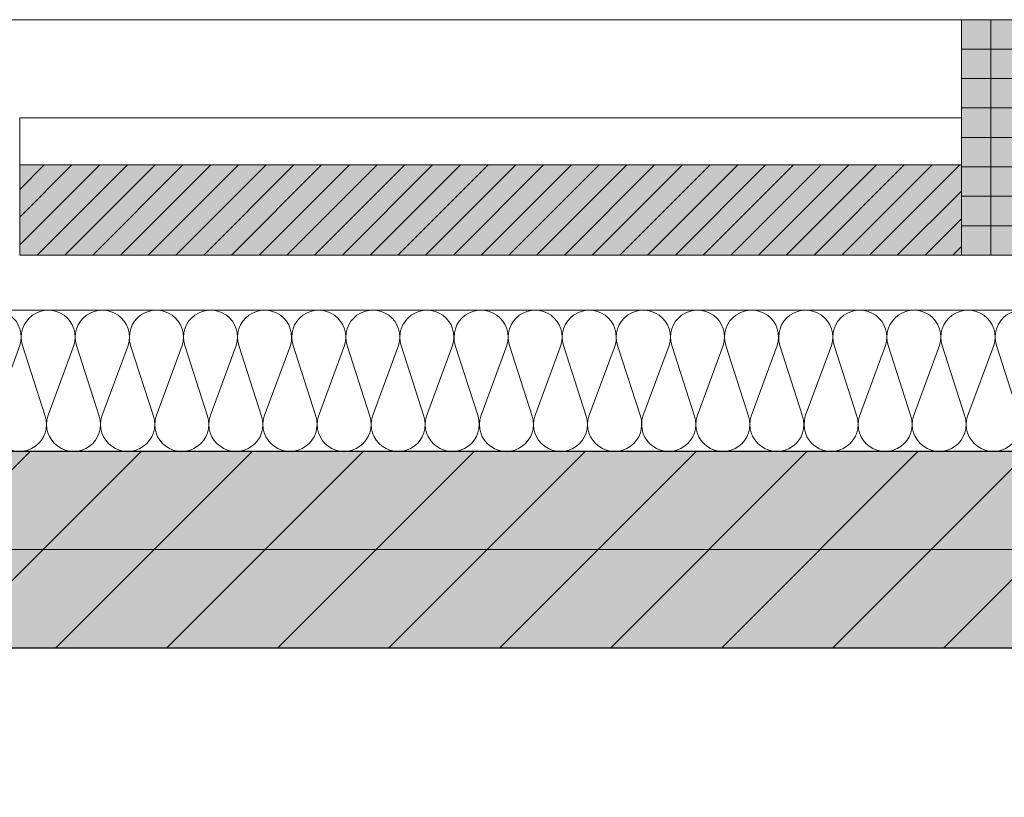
# Model space of a CAD drawing. Header units: metres. Extents: x -167 to 152, y -127 to 99.
# Tile 73 of 225: x -37.725 to -36.47, y -0.316 to 0.675. Entities that reach past the tile are written whole.
import ezdxf

# ---------------------------------------------------------------- set-up
doc = ezdxf.new("R2010")
doc.units = ezdxf.units.M
doc.header["$PDMODE"] = 1
doc.header["$PDSIZE"] = -2
doc.linetypes.add('Achsen 01', pattern=[5.291531, 3.175, -1.058062, 0.352704, -0.705764])
doc.layers.get('0').update_dxf_attribs({"lineweight": 25})
for name, color, linetype, lineweight in [('013_Beton und Stahlbetonarbeiten-330 Außenwände', 7, 'Continuous', 25), ('014_Fassadenarbeiten-330 Betonfertigteile vertikal', 7, 'Continuous', 9), ('014_Fassadenarbeiten-330 Filtermauerwerk 11.5cm', 7, 'Continuous', 9), ('_GRU (2D)', 7, 'Continuous', 9), ('_OG 1 (2D)', 7, 'Continuous', 9), ('Bemaßung-Bemaßung', 7, 'Continuous', 9)]:
    doc.layers.add(name, color=color, linetype=linetype, lineweight=lineweight)
for name, color, linetype, lineweight, true_color in [('014_Fassadenarbeiten-000 Aufsicht Betonfertigteile', 7, 'Continuous', 9, 0xc0c0c0), ('014_Fassadenarbeiten-000 Aufsicht Mauerwerk', 7, 'Continuous', 9, 0xa6a6a6), ('014_Fassadenarbeiten-330 mineralische Dämmung', 7, 'Continuous', 9, 0x666666), ('AV1-Achsen', 1, 'Achsen 01', 18, 0xff0000)]:
    doc.layers.add(name, color=color, linetype=linetype, lineweight=lineweight, true_color=true_color)
doc.layers.get('0').freeze()
doc.styles.add('Arial', font='arial.ttf')
doc.dimstyles.new('COE 50', dxfattribs={"dimtxt": 126.090495, "dimasz": 0.001414, "dimexe": 0.001, "dimexo": 0.01, "dimgap": 0.001, "dimtad": 1, "dimdec": 3, "dimtxsty": 'Arial', "dimblk": 'VW_SLASH-4', "dimblk1": 'VW_SLASH-4', "dimblk2": 'VW_SLASH-4', "dimcen": 0, "dimadec": 3, "dimazin": 0, "dimtfac": 0.8, "dimtdec": 3, "dimtix": 1, "dimtmove": 0, "dimatfit": 0, "dimldrblk": 'VW_SLASH-3', "dimfxl": 0.002, "dimfxlon": 1, "dimfrac": 2, "dimtolj": 1, "dimarcsym": 0})

# ---------------------------------------------------------------- blocks, each defined once
blk = doc.blocks.new('Group-276')
at = {"layer": '014_Fassadenarbeiten-330 mineralische Dämmung', "transparency": 33554687, "flags": 128}
blk.add_lwpolyline([(0.26, 36.4149, 1.372583), (0.26, 36.4804), (0.17, 36.4515, -1.372995), (0.17, 36.5171), (0.26, 36.4838, 1.372583), (0.26, 36.5494), (0.17, 36.5205, -1.372995), (0.17, 36.586), (0.26, 36.5528, 1.372583), (0.26, 36.6183), (0.17, 36.5894, -1.372995), (0.17, 36.655), (0.26, 36.6217, 1.372583), (0.26, 36.6873), (0.17, 36.6583, -1.372995), (0.17, 36.7239), (0.26, 36.6906, 1.372583), (0.26, 36.7562), (0.17, 36.7273, -1.372995), (0.17, 36.7929), (0.26, 36.7596, 1.372583), (0.26, 36.8252), (0.17, 36.7962, -1.372995), (0.17, 36.8618), (0.26, 36.8285, 1.372583), (0.26, 36.8941), (0.17, 36.8652, -1.372995), (0.17, 36.9308), (0.26, 36.8975, 1.372583), (0.26, 36.9631), (0.17, 36.9341, -1.372995), (0.17, 36.9997), (0.26, 36.9664, 1.372583), (0.26, 37.032), (0.17, 37.0031, -1.372995), (0.17, 37.0686), (0.26, 37.0354, 1.372583), (0.26, 37.1009), (0.17, 37.072, -1.372995), (0.17, 37.1376), (0.26, 37.1043, 1.372583), (0.26, 37.1699), (0.17, 37.141, -1.372995), (0.17, 37.2065), (0.26, 37.1733, 1.372583), (0.26, 37.2388), (0.17, 37.2099, -1.372995), (0.17, 37.2755), (0.26, 37.2422, 1.372583), (0.26, 37.3078), (0.17, 37.2789, -1.372995), (0.17, 37.3444), (0.26, 37.3112, 1.372583), (0.26, 37.3767), (0.17, 37.3478, -1.372995), (0.17, 37.4134), (0.26, 37.3801, 1.372583), (0.26, 37.4457), (0.17, 37.4167, -1.372995), (0.17, 37.4823), (0.26, 37.449, 1.372583), (0.26, 37.5146), (0.17, 37.4857, -1.372995), (0.17, 37.5513), (0.26, 37.518, 1.372583), (0.26, 37.5836), (0.17, 37.5546, -1.372995), (0.17, 37.6202), (0.26, 37.5869, 1.372583), (0.26, 37.6525), (0.17, 37.6236, -1.372995), (0.17, 37.6891), (0.26, 37.6559, 1.372583), (0.26, 37.7214), (0.17, 37.6925, -1.372995), (0.17, 37.7581), (0.26, 37.7248, 1.372583), (0.26, 37.7904)], format="xyb", dxfattribs=at)
blk = doc.blocks.new('Group-277')
at = {"layer": '014_Fassadenarbeiten-330 mineralische Dämmung', "transparency": 33554687}
blk.add_blockref('Group-276', (0, 0), dxfattribs=at)
blk = doc.blocks.new('Parametric Object-39')
at = {"layer": '014_Fassadenarbeiten-330 mineralische Dämmung', "color": 7, "transparency": 33554687}
blk.add_blockref('Group-277', (0, 0), dxfattribs=at)
at = {"layer": '014_Fassadenarbeiten-330 mineralische Dämmung', "color": 0, "flags": 1}
for tag in ['IFC_UUID', 'instanceID', 'prm0_name', 'prm0_type', 'prm0_value', 'prm1_name', 'prm1_type', 'prm1_value', 'prm2_name', 'prm2_type', 'prm2_value', 'prm3_name', 'prm3_type', 'prm3_value', 'prm4_name', 'prm4_type', 'prm4_value', 'prm5_name', 'prm5_type', 'prm5_value', 'prm6_name', 'prm6_type', 'prm6_value']:
    blk.add_attdef(tag, (-39.455, 0.1154), '', height=0.00018, dxfattribs=at)
blk = doc.blocks.new('VW_SLASH-4')
at = {"color": 0, "linetype": 'ByBlock', "lineweight": -2, "transparency": 16777216}
blk.add_line((0, 0), (-1, 0), dxfattribs=at)
at = {"color": 0, "linetype": 'Continuous', "lineweight": 15, "transparency": 16777216, "flags": 128}
blk.add_lwpolyline([(0.5, 0.5), (-0.5, -0.5)], dxfattribs=at)
blk = doc.blocks.new('*D1708')
at = {"layer": 'Bemaßung-Bemaßung', "color": 0, "linetype": 'Continuous', "lineweight": -2}
for p, q in [((-36.525, 2.575), (-36.525, 2.725)), ((-36.375, 2.575), (-36.375, 2.725)), ((-36.5957, 2.675), (-36.6664, 2.675)), ((-36.525, 2.675), (-36.375, 2.675)), ((-36.3043, 2.675), (-36.2336, 2.675))]:
    blk.add_line(p, q, dxfattribs=at)
at = {"layer": 'Defpoints', "color": 0}
for p in [(-36.375, 2.675), (-36.525, 0.675), (-36.375, 0.675)]:
    blk.add_point(p, dxfattribs=at)
at = {"layer": 'Bemaßung-Bemaßung', "color": 0, "lineweight": -2, "xscale": 0.070693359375, "yscale": 0.070693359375, "zscale": 0.070693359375}
blk.add_blockref('VW_SLASH-4', (-36.525, 2.675), dxfattribs=at)
at = {"layer": 'Bemaßung-Bemaßung', "color": 0, "lineweight": -2, "xscale": 0.070693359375, "yscale": 0.070693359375, "zscale": 0.070693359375, "rotation": 180}
blk.add_blockref('VW_SLASH-4', (-36.375, 2.675), dxfattribs=at)
at = {"layer": 'Bemaßung-Bemaßung', "color": 0, "insert": (-36.45, 2.8644), "char_height": 0.12609, "attachment_point": 5, "style": 'Arial'}
blk.add_mtext('\\A1;15', dxfattribs=at)
blk = doc.blocks.new('VW_SLASH-3')
at = {"color": 0, "linetype": 'ByBlock', "lineweight": -2, "transparency": 16777216}
blk.add_line((0, 0), (-1, 0), dxfattribs=at)
at = {"color": 0, "linetype": 'Continuous', "lineweight": 15, "transparency": 16777216, "flags": 128}
blk.add_lwpolyline([(0.5, 0.5), (-0.5, -0.5)], dxfattribs=at)
blk = doc.blocks.new('*D1709')
at = {"layer": 'Bemaßung-Bemaßung', "color": 0, "linetype": 'Continuous', "lineweight": -2}
for p, q in [((-37.725, 2.575), (-37.725, 2.725)), ((-36.525, 2.575), (-36.525, 2.725)), ((-37.6543, 2.675), (-36.5957, 2.675))]:
    blk.add_line(p, q, dxfattribs=at)
at = {"layer": 'Defpoints', "color": 0}
for p in [(-36.525, 2.675), (-37.725, 0.675), (-36.525, 0.675)]:
    blk.add_point(p, dxfattribs=at)
at = {"layer": 'Bemaßung-Bemaßung', "color": 0, "lineweight": -2, "xscale": 0.070693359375, "yscale": 0.070693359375, "zscale": 0.070693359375, "rotation": 180}
blk.add_blockref('VW_SLASH-4', (-37.725, 2.675), dxfattribs=at)
at = {"layer": 'Bemaßung-Bemaßung', "color": 0, "lineweight": -2, "xscale": 0.070693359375, "yscale": 0.070693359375, "zscale": 0.070693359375}
blk.add_blockref('VW_SLASH-4', (-36.525, 2.675), dxfattribs=at)
at = {"layer": 'Bemaßung-Bemaßung', "color": 0, "insert": (-37.125, 2.8008), "char_height": 0.12609, "attachment_point": 5, "style": 'Arial'}
blk.add_mtext('\\A1;1,20', dxfattribs=at)
blk = doc.blocks.new('Group-752')
at = {"layer": 'AV1-Achsen'}
blk.add_line((-43.2844, 0), (4.2656, 0), dxfattribs=at)
blk = doc.blocks.new('GRU (2D)')
at = {"layer": 'AV1-Achsen', "color": 7}
blk.add_blockref('Group-752', (0, 0), dxfattribs=at)
blk = doc.blocks.new('OG 1 (2D)')
at = {"layer": '013_Beton und Stahlbetonarbeiten-330 Außenwände', "linetype": 'Continuous', "lineweight": 0, "true_color": 0xc0c0c0}
blk.add_hatch(color=9, dxfattribs=at).paths.add_polyline_path([(-39.275, 0.125), (-39.275, -1.425), (-39.025, -1.425), (-39.025, -0.125), (-28.275, -0.125), (-28.275, 0.125)])
at = {"layer": '013_Beton und Stahlbetonarbeiten-330 Außenwände', "linetype": 'Continuous', "lineweight": 13}
h = blk.add_hatch(dxfattribs=at)
h.set_pattern_fill('Stahlbeton', color=251, style=0, pattern_type=2)
h.set_pattern_definition([(45, (0, 0), (0.07071068, -0.07071068), [0.025, -0.025])])
h.paths.add_polyline_path([(-39.275, 0.125), (-39.275, -1.425), (-39.025, -1.425), (-39.025, -0.125), (-28.275, -0.125), (-28.275, 0.125)])
h = blk.add_hatch(dxfattribs=at)
h.set_pattern_fill('Stahlbeton-1', color=251, style=0, pattern_type=2)
h.set_pattern_definition([(-135, (0.03106, -0.03313), (0.07071068, -0.07071068), [])])
h.paths.add_polyline_path([(-39.275, 0.125), (-39.275, -1.425), (-39.025, -1.425), (-39.025, -0.125), (-28.275, -0.125), (-28.275, 0.125)])
at = {"layer": '014_Fassadenarbeiten-330 Betonfertigteile vertikal', "linetype": 'Continuous', "lineweight": 0}
blk.add_hatch(color=9, dxfattribs=at).paths.add_polyline_path([(-36.525, 0.675), (-36.375, 0.675), (-36.375, 0.375), (-36.525, 0.375)])
at = {"layer": '014_Fassadenarbeiten-330 Betonfertigteile vertikal', "linetype": 'Continuous', "lineweight": 9}
h = blk.add_hatch(dxfattribs=at)
h.set_pattern_fill('Stahlbetonfertigteil', color=8, style=0, pattern_type=2)
h.set_pattern_definition([(-90, (0, 0), (0.0375, 0), [])])
h.paths.add_polyline_path([(-36.525, 0.675), (-36.375, 0.675), (-36.375, 0.375), (-36.525, 0.375)])
at = {"layer": '014_Fassadenarbeiten-330 Betonfertigteile vertikal', "linetype": 'Continuous', "lineweight": 13}
h = blk.add_hatch(dxfattribs=at)
h.set_pattern_fill('Stahlbetonfertigteil-1', color=8, style=0, pattern_type=2)
h.set_pattern_definition([(0, (0, 0), (2e-18, -0.0375), [])])
h.paths.add_polyline_path([(-36.525, 0.675), (-36.375, 0.675), (-36.375, 0.375), (-36.525, 0.375)])
at = {"layer": '014_Fassadenarbeiten-330 Filtermauerwerk 11.5cm', "linetype": 'Continuous', "lineweight": 0, "true_color": 0xd19783}
blk.add_hatch(color=33, dxfattribs=at).paths.add_polyline_path([(-36.525, 0.49), (-36.525, 0.375), (-37.725, 0.375), (-37.725, 0.49)])
at = {"layer": '014_Fassadenarbeiten-330 Filtermauerwerk 11.5cm', "linetype": 'Continuous', "lineweight": 9}
h = blk.add_hatch(dxfattribs=at)
h.set_pattern_fill('Mauerwerk Münster', color=8, style=0, pattern_type=2)
h.set_pattern_definition([(45, (0, 0), (0.01767767, -0.01767767), [])])
h.paths.add_polyline_path([(-36.525, 0.49), (-36.525, 0.375), (-37.725, 0.375), (-37.725, 0.49)])
at = {"layer": '013_Beton und Stahlbetonarbeiten-330 Außenwände', "flags": 128}
blk.add_lwpolyline([(-39.275, 0.125), (-39.275, -1.425), (-39.025, -1.425), (-39.025, -0.125), (-28.275, -0.125), (-28.275, 0.125)], close=True, dxfattribs=at)
at = {"layer": '014_Fassadenarbeiten-000 Aufsicht Betonfertigteile', "flags": 128}
blk.add_lwpolyline([(-39.455, 0.305), (-16.125, 0.305), (-16.125, 0.675), (-39.825, 0.675)], close=True, dxfattribs=at)
at = {"layer": '014_Fassadenarbeiten-000 Aufsicht Mauerwerk', "flags": 128}
for points in [[(-37.725, 0.375), (-37.725, 0.55), (-36.525, 0.55), (-36.525, 0.375)], [(-36.525, 0.55), (-36.525, 0.375), (-37.725, 0.375), (-37.725, 0.55)]]:
    blk.add_lwpolyline(points, close=True, dxfattribs=at)
at = {"layer": '014_Fassadenarbeiten-330 Betonfertigteile vertikal', "flags": 128}
blk.add_lwpolyline([(-36.525, 0.675), (-36.375, 0.675), (-36.375, 0.375), (-36.525, 0.375)], close=True, dxfattribs=at)
at = {"layer": '014_Fassadenarbeiten-330 Filtermauerwerk 11.5cm', "flags": 128}
blk.add_lwpolyline([(-36.525, 0.49), (-36.525, 0.375), (-37.725, 0.375), (-37.725, 0.49)], close=True, dxfattribs=at)
at = {"layer": '014_Fassadenarbeiten-330 mineralische Dämmung', "flags": 128}
blk.add_lwpolyline([(-36.8275, -5.525), (-39.275, -5.525), (-39.275, 0.125), (-18.9, 0.125), (-18.9, 0.305), (-39.455, 0.305), (-39.455, -5.705), (-36.8275, -5.705)], close=True, dxfattribs=at)
at = {"layer": '014_Fassadenarbeiten-330 mineralische Dämmung', "rotation": 90}
blk.add_blockref('Parametric Object-39', (0, 0), dxfattribs=at)
at = {"layer": 'Bemaßung-Bemaßung', "linetype": 'Continuous'}
for base, p1, p2, text, override, picture, middle in [((-36.375, 2.675), (-36.525, 0.675), (-36.375, 0.675), '15', {"dimtxt": 0.12609, "dimasz": 0.070693, "dimexe": 0.05, "dimgap": 0.05, "dimpost": '<>', "dimtxsty": 'Arial', "dimtix": 0, "dimtmove": 2, "dimfxl": 0.1}, '*D1708', (-36.45, 2.8644)), ((-36.525, 2.675), (-37.725, 0.675), (-36.525, 0.675), '1,20', {"dimtxt": 0.12609, "dimasz": 0.070693, "dimexe": 0.05, "dimgap": 0.05, "dimpost": '<>', "dimtxsty": 'Arial', "dimtmove": 2, "dimfxl": 0.1}, '*D1709', (-37.125, 2.8008))]:
    dim = blk.add_linear_dim(base=base, p1=p1, p2=p2, text=text, dimstyle='COE 50', override=override, dxfattribs=at)
    dim.commit()
    dim.dimension.update_dxf_attribs({"geometry": picture, "text_midpoint": middle})

msp = doc.modelspace()

# ---------------------------------------------------------------- block references
at = {"layer": '_OG 1 (2D)'}
msp.add_blockref('OG 1 (2D)', (0, 0), dxfattribs=at)

# ---------------------------------------------------------------- next in the draw order: block references
at = {"layer": '_GRU (2D)'}
msp.add_blockref('GRU (2D)', (0, 0), dxfattribs=at)

doc.saveas('drawing.dxf')
